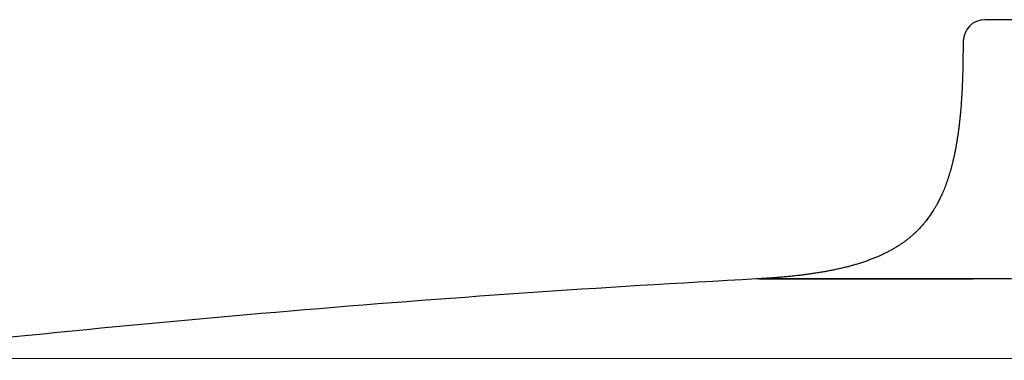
# Model space of a CAD drawing. Header units: millimetres. Extents: x 8 to 482, y 12 to 243.
# Tile 235 of 256: x 399 to 421, y 211 to 219. Entities that reach past the tile are written whole.
import ezdxf

# ---------------------------------------------------------------- set-up
doc = ezdxf.new("R2010")
doc.units = ezdxf.units.MM

msp = doc.modelspace()

# ---------------------------------------------------------------- linework, layer by layer
at = {"color": 7, "linetype": 'Continuous', "lineweight": 30}
msp.add_line((420.491, 218.424), (420.482, 217.875), dxfattribs=at)
for centre, radius, start, end in [((420.991, 218.416), 0.5, 90, 179), ((434.5, -136.53), 350, 93.07062, 96.58083)]:
    msp.add_arc(centre, radius, start, end, dxfattribs=at)
for points, knots in [([(434.5, 218.916), (434.414, 218.916), (434.241, 218.916), (433.983, 218.916), (433.725, 218.916), (433.467, 218.916), (433.21, 218.916), (432.981, 218.916), (432.781, 218.916), (432.609, 218.916), (432.436, 218.916), (432.264, 218.916), (432.09, 218.916), (431.913, 218.916), (431.709, 218.916), (431.48, 218.916), (431.229, 218.916), (430.98, 218.916), (430.731, 218.916), (430.506, 218.916), (430.304, 218.916), (430.125, 218.916), (429.982, 218.916), (429.876, 218.916), (429.806, 218.916), (429.736, 218.916), (429.667, 218.916), (429.597, 218.916), (429.471, 218.916), (429.291, 218.916), (429.056, 218.916), (428.824, 218.916), (428.594, 218.916), (428.367, 218.916), (428.166, 218.916), (427.991, 218.916), (427.841, 218.916), (427.692, 218.916), (427.545, 218.916), (427.398, 218.916), (427.252, 218.916), (427.083, 218.916), (426.891, 218.916), (426.677, 218.916), (426.466, 218.916), (426.259, 218.916), (426.054, 218.916), (425.857, 218.916), (425.666, 218.916), (425.482, 218.916), (425.301, 218.916), (425.123, 218.916), (424.944, 218.916), (424.765, 218.916), (424.586, 218.916), (424.411, 218.916), (424.24, 218.916), (424.073, 218.916), (423.928, 218.916), (423.802, 218.916), (423.696, 218.916), (423.592, 218.916), (423.49, 218.916), (423.389, 218.916), (423.29, 218.916), (423.178, 218.916), (423.055, 218.916), (422.922, 218.916), (422.792, 218.916), (422.667, 218.916), (422.547, 218.916), (422.435, 218.916), (422.332, 218.916), (422.236, 218.916), (422.164, 218.916), (422.114, 218.916), (422.084, 218.916), (422.054, 218.916), (422.025, 218.916), (421.996, 218.916), (421.968, 218.916), (421.92, 218.916), (421.855, 218.916), (421.774, 218.916), (421.697, 218.916), (421.624, 218.916), (421.555, 218.916), (421.49, 218.916), (421.433, 218.916), (421.384, 218.916), (421.341, 218.916), (421.3, 218.916), (421.262, 218.916), (421.227, 218.916), (421.195, 218.916), (421.162, 218.916), (421.128, 218.916), (421.096, 218.916), (421.068, 218.916), (421.044, 218.916), (421.025, 218.916), (421.01, 218.916), (420.999, 218.916), (420.993, 218.916), (420.992, 218.916), (420.991, 218.916)], [0, 0, 0, 0, 0.0121988, 0.0243813, 0.0365519, 0.0487151, 0.0608753, 0.0730371, 0.0812308, 0.0894286, 0.0976318, 0.1058419, 0.1140601, 0.1226292, 0.1313347, 0.1435087, 0.1556709, 0.1678259, 0.1799779, 0.1921315, 0.2010479, 0.2099693, 0.2188974, 0.2224072, 0.2259184, 0.2294311, 0.2329454, 0.2364615, 0.2399794, 0.2520119, 0.2640265, 0.2760276, 0.2880195, 0.3000064, 0.3119927, 0.3200669, 0.3281441, 0.3362255, 0.3443126, 0.3524064, 0.3605085, 0.36862, 0.38091, 0.3931811, 0.4054376, 0.4176843, 0.4299257, 0.4421663, 0.453711, 0.4652628, 0.4768257, 0.4884034, 0.4999998, 0.5122898, 0.5245609, 0.5368174, 0.5490641, 0.5613055, 0.5735461, 0.5817918, 0.5900405, 0.5982938, 0.606553, 0.6148195, 0.6230947, 0.63138, 0.6434124, 0.6554271, 0.6674282, 0.6794201, 0.691407, 0.7033933, 0.7139441, 0.7245006, 0.7350658, 0.738626, 0.7421875, 0.7457506, 0.7493154, 0.7528819, 0.7564503, 0.7600206, 0.7711072, 0.7821793, 0.7932401, 0.8042931, 0.8153415, 0.8263889, 0.8374384, 0.8461239, 0.8548145, 0.8635118, 0.8722174, 0.8809328, 0.8892994, 0.8975098, 0.9089929, 0.9204664, 0.9319338, 0.943399, 0.9548658, 0.9661329, 0.9774086, 0.9886964, 1, 1, 1, 1]), ([(420.482, 217.875), (420.482, 217.866), (420.481, 217.821), (420.479, 217.739), (420.476, 217.633), (420.473, 217.53), (420.469, 217.43), (420.465, 217.334), (420.46, 217.241), (420.454, 217.143), (420.447, 217.042), (420.44, 216.937), (420.432, 216.837), (420.423, 216.74), (420.413, 216.644), (420.403, 216.549), (420.392, 216.453), (420.38, 216.362), (420.368, 216.275), (420.355, 216.191), (420.342, 216.111), (420.329, 216.034), (420.314, 215.953), (420.298, 215.87), (420.28, 215.785), (420.262, 215.704), (420.243, 215.627), (420.225, 215.553), (420.206, 215.484), (420.187, 215.417), (420.166, 215.349), (420.144, 215.28), (420.121, 215.21), (420.097, 215.144), (420.074, 215.082), (420.05, 215.021), (420.024, 214.96), (419.998, 214.901), (419.973, 214.846), (419.949, 214.796), (419.926, 214.75), (419.904, 214.709), (419.884, 214.672), (419.865, 214.638), (419.846, 214.606), (419.827, 214.574), (419.796, 214.522), (419.75, 214.452), (419.689, 214.366), (419.638, 214.3), (419.599, 214.252), (419.572, 214.22), (419.543, 214.187), (419.512, 214.152), (419.478, 214.116), (419.441, 214.078), (419.401, 214.039), (419.358, 213.999), (419.312, 213.958), (419.262, 213.915), (419.207, 213.872), (419.149, 213.827), (419.085, 213.782), (419.023, 213.74), (418.961, 213.701), (418.901, 213.664), (418.837, 213.628), (418.77, 213.592), (418.701, 213.557), (418.63, 213.523), (418.558, 213.49), (418.482, 213.458), (418.402, 213.426), (418.317, 213.394), (418.228, 213.362), (418.141, 213.333), (418.057, 213.307), (417.975, 213.284), (417.891, 213.26), (417.802, 213.237), (417.709, 213.215), (417.612, 213.193), (417.517, 213.173), (417.423, 213.154), (417.331, 213.137), (417.236, 213.12), (417.137, 213.104), (417.034, 213.089), (416.928, 213.074), (416.82, 213.06), (416.71, 213.046), (416.596, 213.033), (416.477, 213.021), (416.365, 213.011), (416.261, 213.002), (416.166, 212.994), (416.068, 212.987), (415.967, 212.98), (415.863, 212.974), (415.791, 212.97), (415.753, 212.968), (415.752, 212.967)], [0, 0, 0, 0, 0.003278, 0.017165, 0.030569, 0.043515, 0.056022, 0.068113, 0.079804, 0.091115, 0.10482, 0.11798, 0.130626, 0.142782, 0.154476, 0.167009, 0.179024, 0.19055, 0.201612, 0.212235, 0.222441, 0.232252, 0.241686, 0.253177, 0.264123, 0.274555, 0.284502, 0.293991, 0.303047, 0.311692, 0.319947, 0.3298, 0.3391, 0.347878, 0.356161, 0.363975, 0.372676, 0.380778, 0.388309, 0.395294, 0.401754, 0.407708, 0.412872, 0.417642, 0.422309, 0.426943, 0.431544, 0.445066, 0.458367, 0.47149, 0.476464, 0.481604, 0.487129, 0.493038, 0.499336, 0.505904, 0.512856, 0.520201, 0.527949, 0.536265, 0.54503, 0.554263, 0.563991, 0.574241, 0.582684, 0.591491, 0.600682, 0.610281, 0.620315, 0.62984, 0.639773, 0.650141, 0.660975, 0.672307, 0.684171, 0.696608, 0.706809, 0.717412, 0.728441, 0.739923, 0.751886, 0.764361, 0.77738, 0.788646, 0.800334, 0.81247, 0.825078, 0.838185, 0.85182, 0.865189, 0.879083, 0.893534, 0.908574, 0.924239, 0.935831, 0.947775, 0.960087, 0.972784, 0.985884, 0.999403, 1, 1, 1, 1]), ([(429.904, 212.974), (429.869, 212.974), (429.761, 212.974), (429.583, 212.973), (429.371, 212.972), (429.164, 212.972), (429.007, 212.971), (428.899, 212.97), (428.837, 212.97), (428.775, 212.97), (428.715, 212.97), (428.654, 212.969), (428.594, 212.969), (428.496, 212.969), (428.361, 212.968), (428.17, 212.967), (427.962, 212.966), (427.739, 212.966), (427.521, 212.965), (427.305, 212.964), (427.09, 212.963), (426.886, 212.962), (426.692, 212.962), (426.511, 212.961), (426.332, 212.961), (426.155, 212.96), (425.979, 212.96), (425.803, 212.96), (425.639, 212.959), (425.488, 212.959), (425.35, 212.959), (425.213, 212.959), (425.076, 212.959), (424.94, 212.959), (424.804, 212.959), (424.656, 212.959), (424.495, 212.959), (424.321, 212.96), (424.147, 212.96), (423.972, 212.96), (423.798, 212.961), (423.625, 212.961), (423.452, 212.961), (423.279, 212.962), (423.105, 212.962), (422.931, 212.963), (422.757, 212.963), (422.582, 212.964), (422.429, 212.964), (422.297, 212.965), (422.186, 212.965), (422.075, 212.965), (421.962, 212.965), (421.837, 212.966), (421.702, 212.966), (421.555, 212.966), (421.407, 212.967), (421.258, 212.967), (421.142, 212.967), (421.061, 212.967), (421.013, 212.967), (420.966, 212.967), (420.918, 212.967), (420.87, 212.967), (420.82, 212.967), (420.755, 212.967), (420.675, 212.967), (420.583, 212.967), (420.486, 212.967), (420.384, 212.967), (420.278, 212.967), (420.194, 212.967), (420.127, 212.967), (420.078, 212.967), (420.028, 212.967), (419.978, 212.967), (419.896, 212.967), (419.782, 212.968), (419.638, 212.968), (419.486, 212.968), (419.325, 212.968), (419.159, 212.968), (418.995, 212.968), (418.836, 212.968), (418.68, 212.968), (418.528, 212.968), (418.379, 212.968), (418.233, 212.968), (418.087, 212.968), (417.944, 212.968), (417.804, 212.968), (417.669, 212.968), (417.538, 212.968), (417.413, 212.968), (417.294, 212.968), (417.181, 212.968), (417.073, 212.968), (416.969, 212.968), (416.869, 212.968), (416.773, 212.968), (416.681, 212.968), (416.597, 212.968), (416.519, 212.968), (416.447, 212.968), (416.379, 212.968), (416.315, 212.968), (416.253, 212.968), (416.195, 212.968), (416.138, 212.968), (416.083, 212.968), (416.03, 212.968), (415.982, 212.968), (415.939, 212.968), (415.9, 212.968), (415.865, 212.968), (415.835, 212.968), (415.817, 212.968), (415.809, 212.968), (415.809, 212.968)], [0, 0, 0, 0, 0.004573, 0.014035, 0.023288, 0.032332, 0.041167, 0.043901, 0.046615, 0.049308, 0.051981, 0.054633, 0.057265, 0.05993, 0.067605, 0.075186, 0.085296, 0.095239, 0.105018, 0.114634, 0.124321, 0.134183, 0.142581, 0.15093, 0.159232, 0.16749, 0.175704, 0.184052, 0.19252, 0.199187, 0.205868, 0.212562, 0.219272, 0.225997, 0.23274, 0.239502, 0.248292, 0.257195, 0.266211, 0.275344, 0.284595, 0.293797, 0.303117, 0.312557, 0.322118, 0.331801, 0.341609, 0.351543, 0.361603, 0.367993, 0.374434, 0.38101, 0.387691, 0.394457, 0.40319, 0.41206, 0.421068, 0.430215, 0.4395, 0.442447, 0.445408, 0.448383, 0.451371, 0.454373, 0.45739, 0.460715, 0.466711, 0.472576, 0.47831, 0.48542, 0.49232, 0.499009, 0.502143, 0.505511, 0.50888, 0.51225, 0.515622, 0.525665, 0.535722, 0.545794, 0.558142, 0.570484, 0.582822, 0.59516, 0.607501, 0.619847, 0.632202, 0.644568, 0.657539, 0.670529, 0.683541, 0.69658, 0.709648, 0.722748, 0.735194, 0.74762, 0.760029, 0.772423, 0.784807, 0.797181, 0.80955, 0.821916, 0.83302, 0.844126, 0.855237, 0.866353, 0.877478, 0.888613, 0.899761, 0.912291, 0.924787, 0.937252, 0.949688, 0.9621, 0.97449, 0.98686, 0.999215, 1, 1, 1, 1]), ([(415.809, 212.968), (415.811, 212.968), (415.82, 212.968), (415.833, 212.968), (415.844, 212.968), (415.849, 212.968), (415.85, 212.968), (415.851, 212.968), (415.852, 212.968), (415.854, 212.968), (415.855, 212.968), (415.863, 212.968), (415.878, 212.968), (415.903, 212.968), (415.928, 212.968), (415.955, 212.968), (415.983, 212.968), (416.012, 212.968), (416.041, 212.968), (416.072, 212.968), (416.102, 212.968), (416.134, 212.968), (416.166, 212.968), (416.198, 212.968), (416.231, 212.968), (416.263, 212.968), (416.295, 212.968), (416.327, 212.968), (416.357, 212.968), (416.387, 212.968), (416.416, 212.968), (416.445, 212.968), (416.472, 212.968), (416.499, 212.968), (416.526, 212.968), (416.551, 212.968), (416.576, 212.968), (416.6, 212.968), (416.623, 212.968), (416.646, 212.968), (416.667, 212.968), (416.688, 212.968), (416.707, 212.968), (416.722, 212.968), (416.733, 212.968), (416.744, 212.968), (416.756, 212.968), (416.771, 212.968), (416.786, 212.968), (416.801, 212.968), (416.816, 212.968), (416.844, 212.968), (416.884, 212.968), (416.935, 212.968), (416.987, 212.968), (417.04, 212.968), (417.095, 212.968), (417.152, 212.968), (417.212, 212.968), (417.276, 212.968), (417.342, 212.968), (417.41, 212.968), (417.481, 212.968), (417.555, 212.968), (417.631, 212.968), (417.71, 212.968), (417.792, 212.968), (417.877, 212.968), (417.965, 212.968), (418.057, 212.968), (418.137, 212.968), (418.203, 212.968), (418.255, 212.968), (418.308, 212.968), (418.362, 212.968), (418.417, 212.968), (418.497, 212.968), (418.602, 212.968), (418.731, 212.968), (418.861, 212.968), (418.992, 212.968), (419.122, 212.968), (419.252, 212.968), (419.379, 212.968), (419.501, 212.968), (419.62, 212.968), (419.737, 212.968), (419.855, 212.967), (419.971, 212.967), (420.086, 212.967), (420.201, 212.967), (420.315, 212.967), (420.427, 212.967), (420.539, 212.967), (420.634, 212.967), (420.693, 212.967), (420.715, 212.967)], [0, 0, 0, 0, 0.006993, 0.0258, 0.034181, 0.035126, 0.036071, 0.037018, 0.037965, 0.038913, 0.039861, 0.040811, 0.057028, 0.072865, 0.088322, 0.103399, 0.118096, 0.13216, 0.145859, 0.15919, 0.172156, 0.185008, 0.197479, 0.209568, 0.221276, 0.232603, 0.243548, 0.254111, 0.263681, 0.272915, 0.281813, 0.290374, 0.2986, 0.306352, 0.31378, 0.320884, 0.327664, 0.334248, 0.340495, 0.346404, 0.351977, 0.357212, 0.36211, 0.36667, 0.368782, 0.370812, 0.374365, 0.378021, 0.381711, 0.385435, 0.389194, 0.392986, 0.405127, 0.417604, 0.429029, 0.440722, 0.452684, 0.464914, 0.477643, 0.490649, 0.503934, 0.517497, 0.531338, 0.545204, 0.559337, 0.57374, 0.588411, 0.603351, 0.618559, 0.634037, 0.649784, 0.658139, 0.666569, 0.675072, 0.683649, 0.6923, 0.701025, 0.720818, 0.74027, 0.759381, 0.778151, 0.796579, 0.814666, 0.832411, 0.848377, 0.864056, 0.879447, 0.894552, 0.909369, 0.923898, 0.93814, 0.952095, 0.965762, 0.979142, 0.992234, 1, 1, 1, 1])]:
    msp.add_open_spline(points, degree=3, knots=knots, dxfattribs=at)
at = {"color": 8, "linetype": 'Continuous', "lineweight": 0}
msp.add_open_spline([(430.544, 211.118), (430.303, 211.115), (429.959, 211.11), (429.533, 211.105), (429.313, 211.1), (428.887, 211.1), (428.055, 211.112), (426.604, 211.12), (424.624, 211.132), (422.301, 211.139), (419.766, 211.14), (415.527, 211.139), (409.906, 211.14), (403.75, 211.14), (398.901, 211.14), (395.701, 211.14), (394.161, 211.14), (394.339, 211.14), (394.391, 211.14)], degree=3, knots=[0, 0, 0, 0, 0.012196, 0.017375, 0.021522, 0.023297, 0.039062, 0.064904, 0.098508, 0.142754, 0.187626, 0.234469, 0.375911, 0.517347, 0.65879, 0.800225, 0.941668, 1, 1, 1, 1], dxfattribs=at)

doc.saveas('drawing.dxf')
